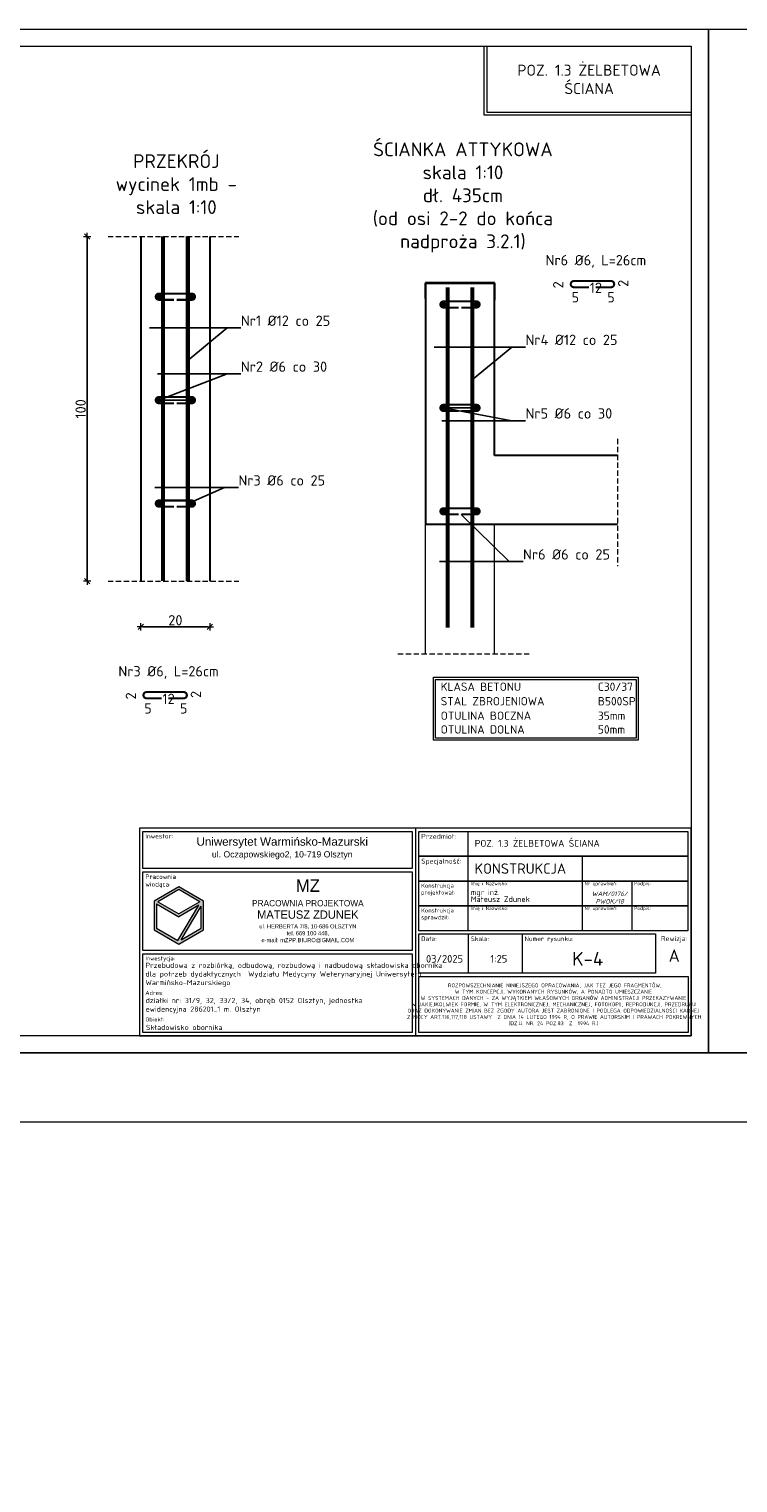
# Model space of a CAD drawing. Header units: millimetres. Extents: x -81893328 to 44149, y -26843406 to 95443303.
# Tile 75 of 100: x 27069 to 27583, y 5423 to 6477. Entities that reach past the tile are written whole.
import ezdxf
from ezdxf import colors
from ezdxf.entities.mleader import LeaderData, LeaderLine
from ezdxf.math import Vec2, Vec3

# ---------------------------------------------------------------- set-up
doc = ezdxf.new("R2010")
doc.units = ezdxf.units.MM
doc.linetypes.add('DASHED', pattern=[19.05, 12.7, -6.35])
for name, color, linetype, lineweight in [('A-ściany projektowane', 5, 'Continuous', 35), ('aRMZ - gruba', 92, 'Continuous', 30), ('aRMZ - opisy', 7, 'Continuous', 5), ('aRMZ - tabelka i ramka', 63, 'Continuous', 13), ('kRMZ - przerywana', 3, 'DASHED', 5), ('kRMZ - pręty drugorzędne', 2, 'Continuous', 30), ('kRMZ - pręty główne', 3, 'Continuous', 30), ('kRMZ - pręty poprzeczne', 4, 'Continuous', 30), ('kRMZ - wymiarowanie', 221, 'Continuous', 13)]:
    doc.layers.add(name, color=color, linetype=linetype, lineweight=lineweight)
doc.styles.add('1-10 RM wymiar', font='isocpeur.ttf', dxfattribs={"height": 3})
doc.styles.add('1-100 RM', font='isocpeur.ttf', dxfattribs={"height": 20})
doc.styles.add('1-100 RM wymiar', font='isocpeur.ttf', dxfattribs={"height": 15})
doc.styles.add('1-50 RM wymiar', font='isocpeur.ttf', dxfattribs={"height": 7.5})
doc.styles.add('4', font='arial.ttf', dxfattribs={"height": 15})
doc.styles.get("Standard").update_dxf_attribs({"font": 'arial.ttf'})
doc.dimstyles.new('1-50RM', dxfattribs={"dimtxt": 7.5, "dimasz": 1.25, "dimexe": 1.25, "dimexo": 0.625, "dimgap": 1, "dimtad": 1, "dimtxsty": '1-50 RM wymiar', "dimblk": 'ZNACZKI', "dimcen": 2, "dimdle": 5, "dimse1": 1, "dimse2": 1, "dimclrd": 7, "dimclrt": 7, "dimadec": 0, "dimazin": 0, "dimtfac": 1, "dimtix": 1, "dimtmove": 1, "dimatfit": 3, "dimldrblk": 'ZNACZKI', "dimfxl": 1, "dimarcsym": 0})

# ---------------------------------------------------------------- blocks, each defined once
blk = doc.blocks.new('ZNACZKI')
for p, q in [((1.51, 1.51), (-1.51, -1.51)), ((0, 2.13), (0, -2.13)), ((-2.13, 0), (2.13, 0))]:
    blk.add_line(p, q)
blk = doc.blocks.new('*D107')
at = {"layer": 'Defpoints', "color": 0, "transparency": 16777216}
for p in [(27150.2, 6076.9), (27200.2, 6076.9), (27200.2, 6043.8)]:
    blk.add_point(p, dxfattribs=at)
at = {"layer": 'kRMZ - wymiarowanie', "color": 7, "lineweight": -2, "transparency": 16777216}
blk.add_line((27151.5, 6043.8), (27199, 6043.8), dxfattribs=at)
at = {"layer": 'kRMZ - wymiarowanie', "color": 7, "lineweight": -2, "transparency": 16777216, "xscale": 1.25, "yscale": 1.25, "zscale": 1.25, "rotation": 180}
blk.add_blockref('ZNACZKI', (27150.2, 6043.8), dxfattribs=at)
at = {"layer": 'kRMZ - wymiarowanie', "color": 7, "lineweight": -2, "transparency": 16777216, "xscale": 1.25, "yscale": 1.25, "zscale": 1.25}
blk.add_blockref('ZNACZKI', (27200.2, 6043.8), dxfattribs=at)
at = {"layer": 'kRMZ - wymiarowanie', "color": 7, "transparency": 16777216, "insert": (27175.2, 6048.6), "char_height": 7.5, "attachment_point": 5, "style": '1-50 RM wymiar'}
blk.add_mtext('20', dxfattribs=at)
blk = doc.blocks.new('*D112')
at = {"layer": 'Defpoints', "color": 0, "transparency": 16777216}
for p in [(27111.2, 6326.9), (27150.2, 6326.9), (27150.2, 6076.9)]:
    blk.add_point(p, dxfattribs=at)
at = {"layer": 'kRMZ - wymiarowanie', "color": 7, "lineweight": -2, "transparency": 16777216}
blk.add_line((27111.2, 6078.2), (27111.2, 6325.7), dxfattribs=at)
at = {"layer": 'kRMZ - wymiarowanie', "color": 7, "lineweight": -2, "transparency": 16777216, "xscale": 1.25, "yscale": 1.25, "zscale": 1.25}
for p, rotation in [((27111.2, 6326.9), 90), ((27111.2, 6076.9), 270)]:
    blk.add_blockref('ZNACZKI', p, dxfattribs=dict(at, rotation=rotation))
at = {"layer": 'kRMZ - wymiarowanie', "color": 7, "transparency": 16777216, "insert": (27106.5, 6201.9), "char_height": 7.5, "attachment_point": 5, "rotation": 90, "style": '1-50 RM wymiar'}
blk.add_mtext('100', dxfattribs=at)
blk = doc.blocks.new('_None')

msp = doc.modelspace()

# ---------------------------------------------------------------- hatches: boundary and pattern name
at = {"layer": 'aRMZ - tabelka i ramka', "linetype": 'Continuous', "ltscale": 0.4}
h = msp.add_hatch(dxfattribs=at)
h.set_pattern_fill('DOTS', color=256, scale=0.15)
h.set_pattern_definition([(0, (27571.018799, 5926.704965), (0.0046875, 0.009375), [0, -0.009375])])
h.paths.add_polyline_path([(27195.7254, 5845.0077), (27177.7254, 5855.4), (27159.7254, 5845.0077), (27159.7254, 5824.2231), (27177.7254, 5813.8307), (27195.7254, 5824.2231)])
h.paths.add_polyline_path([(27192.3205, 5842.0026), (27176.9459, 5816.3593), (27161.5254, 5825.2623), (27161.5254, 5842.9292), (27177.7254, 5833.5761)], flags=16)
h.paths.add_polyline_path([(27177.7254, 5835.6546), (27162.4254, 5844.488), (27177.7254, 5853.3215), (27193.0254, 5844.488)], flags=16)
h.paths.add_polyline_path([(27193.9254, 5841.179), (27193.9254, 5825.2623), (27179.3303, 5816.8358)], flags=16)
at = {"layer": 'kRMZ - pręty poprzeczne'}
h = msp.add_hatch(color=256, dxfattribs=at)
h.dxf.hatch_style = 1
edge = h.paths.add_edge_path()
edge.add_arc((27163.2061, 6283.2394), 1.5, 0, 360)
h = msp.add_hatch(color=256, dxfattribs=at)
h.dxf.hatch_style = 1
edge = h.paths.add_edge_path()
edge.add_arc((27187.2061, 6283.2394), 1.5, 0, 360)
h = msp.add_hatch(color=256, dxfattribs=at)
h.dxf.hatch_style = 1
edge = h.paths.add_edge_path()
edge.add_arc((27369.6334, 6277.6213), 1.5, 0, 360)
h = msp.add_hatch(color=256, dxfattribs=at)
h.dxf.hatch_style = 1
edge = h.paths.add_edge_path()
edge.add_arc((27393.6334, 6277.6213), 1.5, 0, 360)
h = msp.add_hatch(color=256, dxfattribs=at)
h.dxf.hatch_style = 1
edge = h.paths.add_edge_path()
edge.add_arc((27163.2061, 6208.2394), 1.5, 0, 360)
h = msp.add_hatch(color=256, dxfattribs=at)
h.dxf.hatch_style = 1
edge = h.paths.add_edge_path()
edge.add_arc((27187.2061, 6208.2394), 1.5, 0, 360)
h = msp.add_hatch(color=256, dxfattribs=at)
h.dxf.hatch_style = 1
edge = h.paths.add_edge_path()
edge.add_arc((27369.6334, 6202.6213), 1.5, 0, 360)
h = msp.add_hatch(color=256, dxfattribs=at)
h.dxf.hatch_style = 1
edge = h.paths.add_edge_path()
edge.add_arc((27393.6334, 6202.6213), 1.5, 0, 360)
h = msp.add_hatch(color=256, dxfattribs=at)
h.dxf.hatch_style = 1
edge = h.paths.add_edge_path()
edge.add_arc((27163.2061, 6133.2394), 1.5, 0, 360)
h = msp.add_hatch(color=256, dxfattribs=at)
h.dxf.hatch_style = 1
edge = h.paths.add_edge_path()
edge.add_arc((27187.2061, 6133.2394), 1.5, 0, 360)
h = msp.add_hatch(color=256, dxfattribs=at)
h.dxf.hatch_style = 1
edge = h.paths.add_edge_path()
edge.add_arc((27369.6334, 6127.6213), 1.5, 0, 360)
h = msp.add_hatch(color=256, dxfattribs=at)
h.dxf.hatch_style = 1
edge = h.paths.add_edge_path()
edge.add_arc((27393.6334, 6127.6213), 1.5, 0, 360)

# ---------------------------------------------------------------- linework, layer by layer
at = {"layer": 'A-ściany projektowane'}
msp.add_line((27406.6334, 6293.0016), (27356.6334, 6293.0016), dxfattribs=at)
at = {"layer": 'A-ściany projektowane', "lineweight": 15}
for p, q in [((27356.6334, 6024.1856), (27356.6334, 6118.1305)), ((27406.6334, 6024.1856), (27406.6334, 6118.1305))]:
    msp.add_line(p, q, dxfattribs=at)
at = {"layer": 'aRMZ - gruba'}
for p, q in [((27356.6334, 6293.0016), (27356.6334, 6118.1305)), ((27406.6334, 6168.1305), (27406.6334, 6293.0016)), ((27495.7994, 6168.1305), (27406.6334, 6168.1305)), ((27495.7994, 6118.1305), (27356.6334, 6118.1305))]:
    msp.add_line(p, q, dxfattribs=at)
for points in [[(27150.2061, 6326.9327), (27150.2061, 6076.9327)], [(27200.2061, 6326.9327), (27200.2061, 6076.9327)], [(27356.6334, 6281.9011), (27356.6334, 6293.0016), (27406.6334, 6293.0016), (27406.6334, 6280.6305)]]:
    msp.add_lwpolyline(points, dxfattribs=at)
at = {"layer": 'aRMZ - opisy'}
for points in [[(27362.4179, 6007.2318), (27510.9179, 6007.2318), (27510.9179, 5961.7318), (27362.4179, 5961.7318)], [(27363.9179, 6005.7318), (27509.4179, 6005.7318), (27509.4179, 5963.2318), (27363.9179, 5963.2318)]]:
    msp.add_lwpolyline(points, close=True, dxfattribs=at)
at = {"layer": 'aRMZ - tabelka i ramka', "linetype": 'Continuous', "ltscale": 0.4}
for p, q in [((27349.2575, 5897.9224), (27349.2575, 5747.3224)), ((27387.6575, 5877.5224), (27387.6575, 5895.5224)), ((27387.6575, 5859.5224), (27387.6575, 5877.5224)), ((27470.1575, 5877.5224), (27470.1575, 5859.5224)), ((27177.7254, 5855.4), (27159.7254, 5845.0077)), ((27177.7254, 5853.3215), (27162.4254, 5844.488)), ((27195.7254, 5845.0077), (27177.7254, 5855.4)), ((27193.0254, 5844.488), (27177.7254, 5853.3215)), ((27387.6575, 5841.5224), (27387.6575, 5859.5224)), ((27470.1575, 5859.5224), (27470.1575, 5841.5224)), ((27506.1575, 5859.5224), (27506.1575, 5841.5224)), ((27159.7254, 5845.0077), (27159.7254, 5824.2231)), ((27161.5254, 5842.9292), (27177.7254, 5833.5761)), ((27161.5254, 5842.9292), (27161.5254, 5825.2623)), ((27162.4254, 5844.488), (27177.7254, 5835.6546)), ((27176.9459, 5816.3593), (27192.3205, 5842.0026)), ((27193.0254, 5844.488), (27177.7254, 5835.6546)), ((27192.3205, 5842.0026), (27177.7254, 5833.5761)), ((27179.3303, 5816.8358), (27193.9254, 5841.179)), ((27193.9254, 5825.2623), (27193.9254, 5841.179)), ((27195.7254, 5824.2231), (27195.7254, 5845.0077)), ((27387.6575, 5823.5224), (27387.6575, 5841.5224)), ((27470.1575, 5841.5224), (27470.1575, 5823.5224)), ((27506.1575, 5841.5224), (27506.1575, 5823.5224)), ((27159.7254, 5824.2231), (27177.7254, 5813.8307)), ((27161.5254, 5825.2623), (27176.9459, 5816.3593)), ((27177.7254, 5813.8307), (27195.7254, 5824.2231)), ((27179.3303, 5816.8358), (27193.9254, 5825.2623)), ((27387.6575, 5821.1224), (27387.6575, 5792.6224)), ((27426.6575, 5821.1224), (27426.6575, 5792.6224))]:
    msp.add_line(p, q, dxfattribs=at)
at = {"layer": 'aRMZ - tabelka i ramka', "color": 7, "true_color": 0xffffff}
for points in [[(26511.7575, 6477.3224), (27561.7575, 6477.3224), (27561.7575, 5734.8224), (26511.7575, 5734.8224)], [(27561.7575, 6477.3224), (28611.7575, 6477.3224), (28611.7575, 5734.8224), (27561.7575, 5734.8224)], [(26511.7575, 5734.8224), (30711.7575, 5734.8224), (30711.7575, 2764.8224), (26511.7575, 2764.8224)]]:
    msp.add_lwpolyline(points, close=True, dxfattribs=at)
at = {"layer": 'aRMZ - tabelka i ramka'}
for points in [[(26624.2575, 6464.8224), (27549.2575, 6464.8224), (27549.2575, 5747.3224), (26624.2575, 5747.3224)], [(26961.7575, 5684.8224), (30661.7575, 5684.8224), (30661.7575, 2814.8224), (26961.7575, 2814.8224)]]:
    msp.add_lwpolyline(points, close=True, dxfattribs=at)
for points in [[(27549.2575, 6414.8224), (27399.2575, 6414.8224), (27399.2575, 6464.8224)], [(27549.2575, 6416.8224), (27401.2575, 6416.8224), (27401.2575, 6464.8224)]]:
    msp.add_lwpolyline(points, dxfattribs=at)
at = {"layer": 'aRMZ - tabelka i ramka', "linetype": 'Continuous', "ltscale": 0.4}
for points in [[(27549.2575, 5747.3224), (27549.2575, 5897.9224), (27149.2575, 5897.9224), (27149.2575, 5747.3224)], [(27151.6575, 5895.5224), (27346.8575, 5895.5224), (27346.8575, 5868.5224), (27151.6575, 5868.5224)], [(27351.6575, 5895.5224), (27546.8575, 5895.5224), (27546.8575, 5877.5224), (27351.6575, 5877.5224)], [(27351.6575, 5877.5224), (27546.8575, 5877.5224), (27546.8575, 5859.5224), (27351.6575, 5859.5224)], [(27151.6575, 5866.1224), (27346.8575, 5866.1224), (27346.8575, 5809.1224), (27151.6575, 5809.1224)], [(27351.6575, 5859.5224), (27546.8575, 5859.5224), (27546.8575, 5841.5224), (27351.6575, 5841.5224)], [(27351.6575, 5841.5224), (27546.8575, 5841.5224), (27546.8575, 5823.5224), (27351.6575, 5823.5224)], [(27351.6575, 5821.1224), (27523.4075, 5821.1224), (27523.4075, 5792.6224), (27351.6575, 5792.6224)], [(27151.6575, 5806.7224), (27346.8575, 5806.7224), (27346.8575, 5749.7224), (27151.6575, 5749.7224)], [(27351.6575, 5790.2224), (27547.1575, 5790.2224), (27547.1575, 5749.7224), (27351.6575, 5749.7224)]]:
    msp.add_lwpolyline(points, close=True, dxfattribs=at)
at = {"layer": 'kRMZ - przerywana', "ltscale": 0.3}
for points in [[(27126.3964, 6326.9327), (27221.2089, 6326.9327)], [(27495.7994, 6180.0694), (27495.7994, 6087.8398)], [(27126.3964, 6076.9327), (27221.2089, 6076.9327)], [(27336.6124, 6024.1856), (27431.6705, 6024.1856)]]:
    msp.add_lwpolyline(points, dxfattribs=at)
at = {"layer": 'kRMZ - pręty drugorzędne', "const_width": 1.5}
for points in [[(27475.1972, 6290.1385), (27464.191, 6290.1385, -1), (27464.191, 6294.626), (27491.0766, 6294.626, -1.051001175), (27491.0766, 6290.1385), (27480.0703, 6290.1385)], [(27174.2124, 6280.9956), (27163.2061, 6280.9956, -1), (27163.2061, 6285.4831), (27187.0917, 6285.4831, -1.051001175), (27187.0917, 6280.9956), (27176.0854, 6280.9956)], [(27380.6396, 6275.3775), (27369.6334, 6275.3775, -1), (27369.6334, 6279.865), (27393.519, 6279.865, -1.051001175), (27393.519, 6275.3775), (27382.5127, 6275.3775)], [(27174.2124, 6205.9956), (27163.2061, 6205.9956, -1), (27163.2061, 6210.4831), (27187.0917, 6210.4831, -1.051001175), (27187.0917, 6205.9956), (27176.0854, 6205.9956)], [(27380.6396, 6200.3775), (27369.6334, 6200.3775, -1), (27369.6334, 6204.865), (27393.519, 6204.865, -1.051001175), (27393.519, 6200.3775), (27382.5127, 6200.3775)], [(27174.2124, 6130.9956), (27163.2061, 6130.9956, -1), (27163.2061, 6135.4831), (27187.0917, 6135.4831, -1.051001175), (27187.0917, 6130.9956), (27176.0854, 6130.9956)], [(27380.6396, 6125.3775), (27369.6334, 6125.3775, -1), (27369.6334, 6129.865), (27393.519, 6129.865, -1.051001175), (27393.519, 6125.3775), (27382.5127, 6125.3775)], [(27165.2997, 5992.0321), (27154.2935, 5992.0321, -1), (27154.2935, 5996.5196), (27181.1791, 5996.5196, -1.051001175), (27181.1791, 5992.0321), (27170.1728, 5992.0321)]]:
    msp.add_lwpolyline(points, format="xyb", dxfattribs=at)
at = {"layer": 'kRMZ - pręty główne', "lineweight": 30, "const_width": 3}
for points in [[(27166.2061, 6326.9327), (27166.2061, 6077.0896)], [(27184.2061, 6326.9327), (27184.2061, 6077.0896)], [(27372.6334, 6290.0016), (27372.6334, 6043.1585)], [(27390.6334, 6290.0016), (27390.6334, 6043.1585)]]:
    msp.add_lwpolyline(points, dxfattribs=at)
at = {"layer": 'kRMZ - pręty poprzeczne'}
for centre in [(27163.2061, 6283.2394), (27187.2061, 6283.2394), (27369.6334, 6277.6213), (27393.6334, 6277.6213), (27163.2061, 6208.2394), (27187.2061, 6208.2394), (27369.6334, 6202.6213), (27393.6334, 6202.6213), (27163.2061, 6133.2394), (27187.2061, 6133.2394), (27369.6334, 6127.6213), (27393.6334, 6127.6213)]:
    msp.add_circle(centre, 1.5, dxfattribs=at)

# ---------------------------------------------------------------- texts
at = {"layer": 'aRMZ - opisy'}
for s, width, gutter_width, insert, char_height, attachment_point, style in [('PRZEKRÓJ \\Pwycinek 1mb -\\Pskala 1:10', 143.860128, 75, (27175.9057, 6364.8966), 10, 5, '1-100 RM wymiar'), ('ŚCIANKA ATTYKOWA\\Pskala 1:10\\Pdł. 435cm \\P(od osi 2-2 do końca nadproża 3.2.1)', 143.860128, 75, (27383.7364, 6355.2504), 10, 5, '1-100 RM wymiar'), ('\\pxi-3,l4,t4;KLASA BETONU^I^I^IC30/37', 145.066801, 12.5, (27361.6336, 6003.4208), 6, 1, '1-100 RM'), ('\\pxi-3,l4,t4,272;STAL ZBROJENIOWA^I^IB500SP', 148.369761, 12.5, (27361.6336, 5992.9208), 6, 1, '1-100 RM'), ('\\pxi-3,l4,t4;OTULINA BOCZNA^I^I^I35mm\\POTULINA DOLNA^I^I^I50mm', 145.843141, 12.5, (27361.6336, 5982.4208), 6, 1, '1-100 RM')]:
    msp.add_mtext_dynamic_manual_height_columns(s, width=width, gutter_width=gutter_width, heights=[0], dxfattribs=dict(at, insert=insert, char_height=char_height, attachment_point=attachment_point, style=style))
at = {"layer": 'aRMZ - opisy', "char_height": 7.5, "attachment_point": 5, "line_spacing_factor": 1.6, "style": '1-100 RM wymiar'}
for s, width, insert in [('Nr6 %%C6, L=26cm\\P12', 147.657285, (27480.173, 6299.7364)), ('5', 21.468381, (27465.2599, 6282.8241)), ('5', 21.468381, (27491.142, 6282.8241)), ('Nr3 %%C6, L=26cm\\P12', 147.657285, (27170.2755, 6001.63)), ('5', 21.468381, (27155.3624, 5984.7177)), ('5', 21.468381, (27181.2445, 5984.7177))]:
    msp.add_mtext_dynamic_manual_height_columns(s, width=width, gutter_width=75, heights=[0], dxfattribs=dict(at, insert=insert))
at = {"layer": 'aRMZ - opisy', "char_height": 7.5, "attachment_point": 5, "rotation": 90, "line_spacing_factor": 1.6, "style": '1-100 RM wymiar'}
for insert in [(27452.8515, 6291.8671), (27499.9899, 6292.926), (27142.954, 5993.7607), (27190.0924, 5994.8196)]:
    msp.add_mtext_dynamic_manual_height_columns('2', width=21.468381, gutter_width=75, heights=[0], dxfattribs=dict(at, insert=insert))
at = {"layer": 'aRMZ - tabelka i ramka', "insert": (27475.2575, 6440.8224), "char_height": 8, "attachment_point": 5}
msp.add_mtext_dynamic_manual_height_columns('\\A1;{\\fISOCPEUR|b0|i0|c238|p34;POZ. 1.3 ŻELBETOWA\\PŚCIANA}', width=137.457924, gutter_width=12.5, heights=[0], dxfattribs=at)
at = {"layer": 'aRMZ - tabelka i ramka', "linetype": 'Continuous', "ltscale": 0.4}
for s, width, gutter_width, heights, insert, char_height, attachment_point, style in [('Inwestor:', 11.316469, 25, [0], (27153.4575, 5893.7224), 3.3, 1, '1-100 RM'), ('Przedmiot:', 11.316469, 25, [0], (27353.4575, 5893.7224), 3.6, 1, '1-100 RM'), ('POZ. 1.3 ŻELBETOWA ŚCIANA', 204.572791, 0.25, [0], (27392.286, 5886.8486), 5, 4, '1-100 RM wymiar'), ('Specjalność:', 11.316469, 25, [0], (27353.4575, 5875.7224), 3.6, 1, '1-100 RM'), ('Pracownia wiodąca:', 36.467893, 25, [0], (27153.4575, 5864.3224), 3.3, 1, '1-100 RM'), ('Konstrukcja projektował:', 11.316469, 25, [0], (27353.4575, 5857.7224), 3, 1, '1-100 RM'), ('Imię i Nazwisko:', 48.222862, 25, [0], (27389.4575, 5858.9724), 2.5, 1, '1-100 RM'), ('\\pxsm0.75,;mgr inż.\\PMateusz Zdunek', 76.173892, 25, [0], (27389.4575, 5848.8474), 4, 4, '1-100 RM'), ('Nr uprawnień:', 32.537123, 25, [0], (27471.9575, 5858.9724), 2.5, 1, '1-100 RM'), ('{\\fISOCPEUR|b0|i1|c238|p34;WAM/0176/\\PPWOK/18}', 37.133854, 25, [0], (27490.1913, 5847.5224), 3.3, 5, '1-100 RM'), ('Podpis:', 32.537123, 25, [0], (27507.9575, 5858.9724), 2.5, 1, '1-100 RM'), ('Imię i Nazwisko:', 49.553129, 25, [0], (27389.4575, 5840.9724), 2.5, 1, '1-100 RM'), ('Nr uprawnień:', 32.537123, 25, [0], (27471.9575, 5840.9724), 2.5, 1, '1-100 RM'), ('Podpis:', 32.537123, 25, [0], (27507.9575, 5840.9724), 2.5, 1, '1-100 RM'), ('Konstrukcja sprawdził:', 11.316469, 25, [0], (27353.4575, 5839.7224), 3, 1, '1-100 RM'), ('Skala:', 11.316469, 25, [0], (27389.4575, 5819.3224), 3.3, 1, '1-100 RM'), ('Rewizja:', 11.316469, 25, [0], (27536.9575, 5819.6224), 3.6, 2, '1-100 RM'), ('Data:', 11.316469, 25, [0], (27353.4575, 5819.3224), 3.3, 1, '1-100 RM'), ('Numer rysunku:', 31.726385, 25, [0], (27428.4575, 5819.3224), 3.3, 1, '1-100 RM'), ('A', 11.316469, 25, [0], (27536.9575, 5805.3724), 9, 5, '1-100 RM'), ('Inwestycja:', 36.467893, 25, [0], (27153.4575, 5804.9224), 3, 1, '1-100 RM'), ('03/2025', 30.500641, 25, [5.5], (27370.3932, 5803.1224), 5.5, 5, '1-100 RM'), ('1:25', 30.500641, 25, [5.5], (27409.7843, 5803.1224), 5.5, 5, '1-100 RM'), ('K-4', 30.500641, 25, [5.5], (27474.2538, 5803.1224), 10, 5, '1-100 RM'), ('Adres:', 36.467893, 25, [0], (27153.4575, 5779.9236), 3, 1, '1-100 RM'), ('Obiekt:', 36.467893, 25, [0], (27153.4575, 5760.6724), 3, 1, '1-100 RM')]:
    msp.add_mtext_dynamic_manual_height_columns(s, width=width, gutter_width=gutter_width, heights=heights, dxfattribs=dict(at, insert=insert, char_height=char_height, attachment_point=attachment_point, style=style))
for s, insert, char_height, width, attachment_point, style in [('{\\fArial|b0|i0|c238|p34;Uniwersytet Warmińsko-Mazurski\\P\\H0.75x;ul. Oczapowskiego2, 10-719 Olsztyn}', (27252.7059, 5883.1904), 6, 172.354966, 5, '1-100 RM'), ('KONSTRUKCJA', (27392.1575, 5868.5224), 7.5, 78, 4, '1-100 RM wymiar'), ('\\pxqc;{\\fBankGothic Lt BT|b0|i0|c238|p34;\\H2x;MZ\\H0.83334x;\\P\\fBankGothic Lt BT|b0|i0|c0|p34;\\H0.6x;PRACOWNIA PROJEKTOWA \\P\\fBankGothic Lt BT|b0|i0|c238|p34;\\H1.3333x;MATEUSZ ZDUNEK\\fBankGothic Lt BT|b0|i0|c0|p34;\\P\\H0.5x;ul. \\fBankGothic Lt BT|b0|i0|c238|p34;HERBERTA 7/8\\fBankGothic Lt BT|b0|i0|c0|p34;, 10-6\\fBankGothic Lt BT|b0|i0|c238|p34;86 \\fBankGothic Lt BT|b0|i0|c0|p34;OLSZTYN\\Ptel. \\fBankGothic Lt BT|b0|i0|c238|p34;669 100 448\\fBankGothic Lt BT|b0|i0|c0|p34;,\\fBankGothic Lt BT|b0|i0|c238|p34;\\P\\fBankGothic Lt BT|b0|i0|c0|p34;e-mail: \\fBankGothic Lt BT|b0|i0|c238|p34;mZPP.BIURO\\fBankGothic Lt BT|b0|i0|c0|p34;@\\fBankGothic Lt BT|b0|i0|c238|p34;GMAIL\\fBankGothic Lt BT|b0|i0|c0|p34;.\\fBankGothic Lt BT|b0|i0|c238|p34;COM}', (27271.2915, 5837.6224), 4.5, 157.159274, 5, '4'), ('Przebudowa z rozbiórką, odbudową, rozbudową i nadbudową składowiska obornika dla potrzeb dydaktycznych  Wydziału Medycyny Weterynaryjnej Uniwersytetu \\PWarmińsko-Mazurskiego', (27153.5197, 5800.271), 3.75, 193.337829, 1, '1-100 RM'), (' ROZPOWSZECHNIANIE NINIEJSZEGO OPRACOWANIA, JAK TEŻ JEGO FRAGMENTÓW, \\PW TYM KONCEPCJI, WYKONANYCH RYSUNKÓW, A PONADTO UMIESZCZANIE \\PW SYSTEMACH DANYCH - ZA WYJĄTKIEM WŁAŚCIWYCH ORGANÓW ADMINISTRACJI PRZEKAZYWANIE W\\~JAKIEJKOLWIEK FORMIE, W TYM ELEKTRONICZNEJ, MECHANICZNEJ, FOTOKOPII, REPRODUKCJI, PRZEDRUKU ORAZ DOKONYWANIE ZMIAN BEZ ZGODY AUTORA JEST ZABRONIONE I PODLEGA ODPOWIEDZIALNOŚCI KARNEJ\\P Z MOCY ART.116,117,118 USTAWY  Z DNIA 14 LUTEGO 1994 R, O PRAWIE AUTORSKIM I PRAWACH POKREWNYCH. (DZ.U. NR. 24 POZ.83  Z  1994 R.)', (27449.4075, 5769.9724), 2.75, 195.5, 5, '1-100 RM wymiar'), ('działki nr: 31/9, 32, 33/2, 34, obręb 0152 Olsztyn, jednostka ewidencyjna 286201_1 m. Olsztyn', (27153.5983, 5774.7911), 3.75, 164.813933, 1, '1-100 RM'), ('Składowisko obornika', (27153.8603, 5755.2474), 3.75, 167.507825, 1, '1-100 RM')]:
    msp.add_mtext(s, dxfattribs=dict(at, insert=insert, char_height=char_height, width=width, attachment_point=attachment_point, style=style))

# ---------------------------------------------------------------- dimensions: what is measured, and where the dimension line sits
at = {"layer": 'kRMZ - wymiarowanie'}
dim = msp.add_linear_dim(base=(27111.2024, 6326.9327), p1=(27150.2061, 6076.9327), p2=(27150.2061, 6326.9327), angle=90, dimstyle='1-50RM', override={"dimlfac": 0.4}, dxfattribs=at)
dim.commit()
dim.dimension.update_dxf_attribs({"geometry": '*D112', "text_midpoint": (27106.4524, 6201.9327)})
dim = msp.add_linear_dim(base=(27200.2061, 6043.8205), p1=(27150.2061, 6076.9327), p2=(27200.2061, 6076.9327), dimstyle='1-50RM', override={"dimlfac": 0.4}, dxfattribs=at)
dim.commit()
dim.dimension.update_dxf_attribs({"geometry": '*D107', "text_midpoint": (27175.2061, 6048.5705)})

# ---------------------------------------------------------------- leaders
at = {"layer": 'aRMZ - opisy'}
ml = msp.add_multileader_mtext('Standard', dxfattribs=at)
ml.set_content('Nr1 %%C12 co 25', color=256, style='1-10 RM wymiar')
ml.set_leader_properties()
ml.set_arrow_properties(name='NONE')
ml.build(insert=Vec2(0, 0))
ml.multileader.update_dxf_attribs({"text_left_attachment_type": 6, "text_right_attachment_type": 6, "dogleg_length": 5, "arrow_head_size": 10})
ctx = ml.context
ctx.base_point, ctx.char_height, ctx.arrow_head_size, ctx.landing_gap_size, ctx.plane_origin = Vec3(27222.7003, 6260.5798), 7.5, 10, 0, Vec3(27271.3108, 6231.5655)
ctx.left_attachment, ctx.right_attachment = 6, 6
notes = []
notes.append((ctx, [(0, (1, 1, 0), (27212.7003, 6260.5798), (1, 0), 10, [(1, [(27184.2061, 6236.9922)], 0, [])])]))
ctx.mtext.insert, ctx.mtext.line_spacing_factor, ctx.mtext.flow_direction = Vec3(27222.7003, 6269.5798), 0.6, 5
ml = msp.add_multileader_mtext('Standard', dxfattribs=at)
ml.set_content('Nr4 %%C12 co 25', color=256, style='1-10 RM wymiar')
ml.set_leader_properties()
ml.set_arrow_properties(name='NONE')
ml.build(insert=Vec2(0, 0))
ml.multileader.update_dxf_attribs({"text_left_attachment_type": 6, "text_right_attachment_type": 6, "dogleg_length": 5, "arrow_head_size": 10})
ctx = ml.context
ctx.base_point, ctx.char_height, ctx.arrow_head_size, ctx.landing_gap_size, ctx.plane_origin = Vec3(27429.1275, 6246.7034), 7.5, 10, 0, Vec3(27477.738, 6217.689)
ctx.left_attachment, ctx.right_attachment = 6, 6
notes.append((ctx, [(0, (1, 1, 0), (27419.1275, 6246.7034), (1, 0), 10, [(1, [(27390.6334, 6223.1158)], 0, [])])]))
ctx.mtext.insert, ctx.mtext.line_spacing_factor, ctx.mtext.flow_direction = Vec3(27429.1275, 6255.7034), 0.6, 5
ml = msp.add_multileader_mtext('Standard', dxfattribs=at)
ml.set_content('Nr2 %%C6 co 30', color=256, style='1-10 RM wymiar')
ml.set_leader_properties()
ml.set_arrow_properties(name='NONE')
ml.build(insert=Vec2(0, 0))
ml.multileader.update_dxf_attribs({"text_left_attachment_type": 6, "text_right_attachment_type": 6, "dogleg_length": 5, "arrow_head_size": 10})
ctx = ml.context
ctx.base_point, ctx.char_height, ctx.arrow_head_size, ctx.landing_gap_size, ctx.plane_origin = Vec3(27222.7003, 6227.2743), 7.5, 10, 0, Vec3(27271.3108, 6198.2599)
ctx.left_attachment, ctx.right_attachment = 6, 6
notes.append((ctx, [(0, (1, 1, 0), (27212.7003, 6227.2743), (1, 0), 10, [(0, [(27187.2061, 6208.2394), (27163.2061, 6208.2394)], 0, [])])]))
ctx.mtext.insert, ctx.mtext.line_spacing_factor, ctx.mtext.flow_direction = Vec3(27222.7003, 6236.2743), 0.6, 5
ml = msp.add_multileader_mtext('Standard', dxfattribs=at)
ml.set_content('Nr5 %%C6 co 30', color=256, style='1-10 RM wymiar')
ml.set_leader_properties()
ml.set_arrow_properties(name='NONE')
ml.build(insert=Vec2(0, 0))
ml.multileader.update_dxf_attribs({"text_left_attachment_type": 6, "text_right_attachment_type": 6, "dogleg_length": 5, "arrow_head_size": 10})
ctx = ml.context
ctx.base_point, ctx.char_height, ctx.arrow_head_size, ctx.landing_gap_size, ctx.plane_origin = Vec3(27429.1275, 6193.3432), 7.5, 10, 0, Vec3(27477.738, 6164.3288)
ctx.left_attachment, ctx.right_attachment = 6, 6
notes.append((ctx, [(0, (1, 1, 0), (27419.1275, 6193.3432), (1, 0), 10, [(0, [(27393.6306, 6202.6213), (27369.6334, 6202.6213)], 0, [])])]))
ctx.mtext.insert, ctx.mtext.line_spacing_factor, ctx.mtext.flow_direction = Vec3(27429.1275, 6202.3432), 0.6, 5
ml = msp.add_multileader_mtext('Standard', dxfattribs=at)
ml.set_content('Nr3 %%C6 co 25', color=256, style='1-10 RM wymiar')
ml.set_leader_properties()
ml.set_arrow_properties(name='NONE')
ml.build(insert=Vec2(0, 0))
ml.multileader.update_dxf_attribs({"text_left_attachment_type": 6, "text_right_attachment_type": 6, "dogleg_length": 5, "arrow_head_size": 10})
ctx = ml.context
ctx.base_point, ctx.char_height, ctx.arrow_head_size, ctx.landing_gap_size, ctx.plane_origin = Vec3(27220.9141, 6144.7878), 7.5, 10, 0, Vec3(27215.5159, 6108.4819)
ctx.left_attachment, ctx.right_attachment = 6, 6
notes.append((ctx, [(1, (1, 1, 0), (27210.9141, 6144.7878), (1, 0), 10, [(1, [(27188.4647, 6135.0984)], 0, [])])]))
ctx.mtext.insert, ctx.mtext.line_spacing_factor, ctx.mtext.flow_direction = Vec3(27220.9141, 6153.7878), 0.6, 5
ml = msp.add_multileader_mtext('Standard', dxfattribs=at)
ml.set_content('Nr6 %%C6 co 25', color=256, style='1-10 RM wymiar')
ml.set_leader_properties()
ml.set_arrow_properties(name='NONE')
ml.build(insert=Vec2(0, 0))
ml.multileader.update_dxf_attribs({"text_left_attachment_type": 6, "text_right_attachment_type": 6, "dogleg_length": 5, "arrow_head_size": 10})
ctx = ml.context
ctx.base_point, ctx.char_height, ctx.arrow_head_size, ctx.landing_gap_size, ctx.plane_origin = Vec3(27427.3413, 6091.1256), 7.5, 10, 0, Vec3(27421.9432, 6054.8197)
ctx.left_attachment, ctx.right_attachment = 6, 6
notes.append((ctx, [(1, (1, 1, 0), (27417.3413, 6091.1256), (1, 0), 10, [(1, [(27382.5127, 6125.3775)], 0, [])])]))
ctx.mtext.insert, ctx.mtext.line_spacing_factor, ctx.mtext.flow_direction = Vec3(27427.3413, 6100.1256), 0.6, 5
for ctx, leaders in notes:
    for number, flags, end, landing, length, lines in leaders:
        leader = LeaderData()
        leader.index, (leader.has_last_leader_line, leader.has_dogleg_vector, leader.attachment_direction) = number, flags
        leader.last_leader_point, leader.dogleg_vector, leader.dogleg_length = Vec3(end), Vec3(landing), length
        for number, points, colour, breaks in lines:
            line = LeaderLine()
            line.index, line.vertices, line.color, line.breaks = number, Vec3.list(points), colors.encode_raw_color(colour), breaks
            leader.lines.append(line)
        ctx.leaders.append(leader)

doc.saveas('drawing.dxf')
